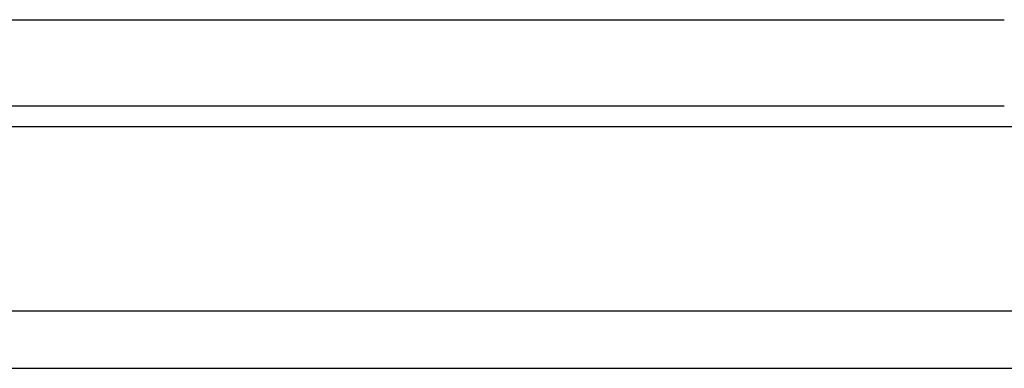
# Model space of a CAD drawing. Header units: millimetres. Extents: x 291 to 529, y -136 to -56.
# Tile 52 of 54: x 476.57 to 488.57, y -122.71 to -118.46. Entities that reach past the tile are written whole.
import ezdxf

# ---------------------------------------------------------------- set-up
doc = ezdxf.new("R2010")
doc.units = ezdxf.units.MM
doc.header["$LTSCALE"] = 0.1
doc.layers.add('OUT', color=3, linetype='CONTINUOUS')

msp = doc.modelspace()

# ---------------------------------------------------------------- linework, layer by layer
at = {"layer": 'OUT', "color": 0}
for p, q in [((440.572, -118.457), (488.572, -118.457)), ((440.572, -119.507), (488.572, -119.507)), ((397.986, -119.757), (528.572, -119.757)), ((397.747, -122.007), (528.572, -122.007)), ((378.572, -122.707), (528.572, -122.707))]:
    msp.add_line(p, q, dxfattribs=at)

doc.saveas('drawing.dxf')
